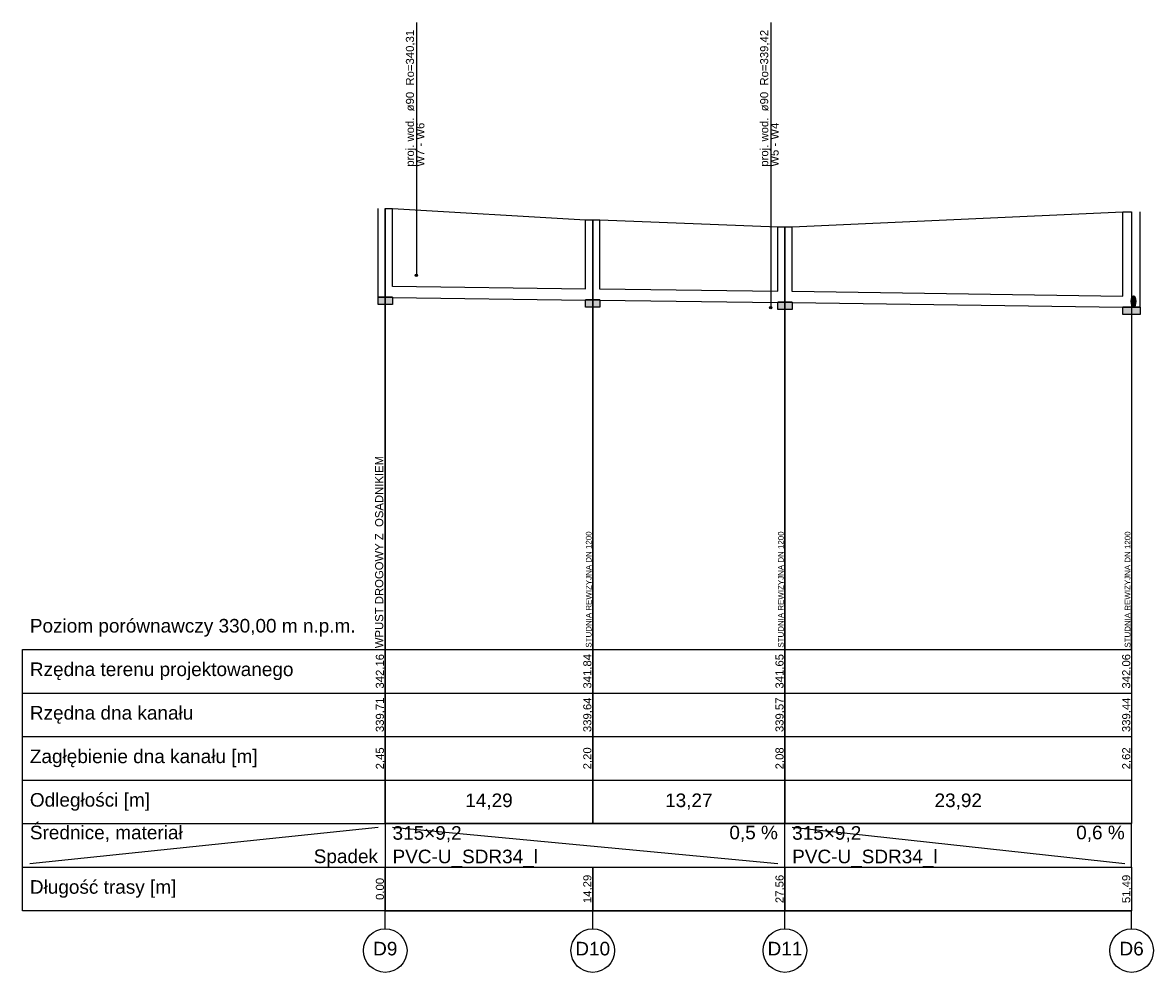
# Model space of a CAD drawing. Extents: x 5552506 to 5553307, y 5642054 to 5642708.
# Tile 57 of 72: x 5553252 to 5553283, y 5642413 to 5642439. Entities that reach past the tile are written whole.
import ezdxf
from ezdxf.lldxf.tags import DXFTag

# ---------------------------------------------------------------- set-up
doc = ezdxf.new("R2010")
doc.units = 0
doc.header["$MEASUREMENT"] = 0
doc.linetypes.add('DOT', pattern=[0.25, 0, -0.25])
for name, color, linetype in [('IS_Kolizje', 211, 'SOLID'), ('IS_Kolizje_-_opisy', 211, 'SOLID'), ('IS_Sieci_na_profilu', 211, 'SOLID'), ('IS_Tabelka_profilu', 211, 'SOLID'), ('IS_Tabelka_profilu_-_opisy', 211, 'SOLID'), ('IS_Teren_proj', 211, 'SOLID')]:
    doc.layers.add(name, color=color, linetype=linetype)
doc.styles.get("Standard").update_dxf_attribs({"font": 'arial.ttf'})
tags = doc.linetypes.add('SOLID', pattern=[10, 10, 0]).pattern_tags.tags
tags[6:7] = [DXFTag(74, 4), DXFTag(75, 0), DXFTag(340, '0'), DXFTag(46, 0.0), DXFTag(50, 0.0), DXFTag(44, 0.0), DXFTag(45, 0.0)]
tags[4:5] = [DXFTag(74, 4), DXFTag(75, 0), DXFTag(340, '0'), DXFTag(46, 0.0), DXFTag(50, 0.0), DXFTag(44, 0.0), DXFTag(45, 0.0)]

msp = doc.modelspace()

# ---------------------------------------------------------------- hatches: boundary and pattern name
at = {"layer": 'IS_Kolizje', "ltscale": 0.01}
h = msp.add_hatch(color=256, dxfattribs=at)
edge = h.paths.add_edge_path()
edge.add_arc((5553262.59961, 5642432.40593), 0.03, 0, 360)
h = msp.add_hatch(color=256, dxfattribs=at)
edge = h.paths.add_edge_path()
edge.add_arc((5553272.3678, 5642431.51317), 0.03, 0, 360)
at = {"layer": 'IS_Sieci_na_profilu', "ltscale": 0.01}
for points in [[(5553261.54088, 5642431.80093), (5553261.74088, 5642431.80093), (5553261.94088, 5642431.80093), (5553261.94088, 5642431.60093), (5553261.74088, 5642431.60093), (5553261.54088, 5642431.60093)], [(5553267.26088, 5642431.72946), (5553267.46088, 5642431.72946), (5553267.66088, 5642431.72946), (5553267.66088, 5642431.52946), (5553267.46088, 5642431.52946), (5553267.26088, 5642431.52946)], [(5553272.56088, 5642431.66311), (5553272.76088, 5642431.66311), (5553272.96088, 5642431.66311), (5553272.96088, 5642431.46311), (5553272.76088, 5642431.46311), (5553272.56088, 5642431.46311)], [(5553282.08088, 5642431.52942), (5553282.32088, 5642431.52942), (5553282.56088, 5642431.52942), (5553282.56088, 5642431.32942), (5553282.32088, 5642431.32942), (5553282.08088, 5642431.32942)]]:
    msp.add_hatch(color=256, dxfattribs=at).paths.add_polyline_path(points)
at = {"layer": 'IS_Sieci_na_profilu', "ltscale": 0.01, "true_color": 0xffffff}
h = msp.add_hatch(color=7, dxfattribs=at)
edge = h.paths.add_edge_path()
edge.add_ellipse((5553282.37327, 5642431.68692), major_axis=(0, 0.1575), ratio=0.39035299, start_angle=0, end_angle=360)
at = {"layer": 'IS_Sieci_na_profilu', "linetype": 'DOT', "ltscale": 0.01, "true_color": 0xffffff}
h = msp.add_hatch(color=7, dxfattribs=at)
edge = h.paths.add_edge_path()
edge.add_ellipse((5553282.36097, 5642431.60942), major_axis=(0, 0.08), ratio=0.3943786, start_angle=0, end_angle=360)

# ---------------------------------------------------------------- linework, layer by layer
at = {"layer": 'IS_Kolizje', "ltscale": 0.01}
for centre in [(5553262.59961, 5642432.40593), (5553272.3678, 5642431.51317)]:
    msp.add_ellipse(centre, major_axis=(0.03, 0), ratio=1, dxfattribs=at)
at = {"layer": 'IS_Kolizje_-_opisy', "ltscale": 0.01}
for p, q in [((5553262.59961, 5642439.37093), (5553262.59961, 5642432.43593)), ((5553272.3678, 5642439.37093), (5553272.3678, 5642431.54317))]:
    msp.add_line(p, q, dxfattribs=at)
at = {"layer": 'IS_Sieci_na_profilu', "ltscale": 0.01}
for p, q in [((5553261.54088, 5642431.80093), (5553261.54088, 5642434.25093)), ((5553261.94088, 5642432.09753), (5553261.94088, 5642434.25093)), ((5553282.08088, 5642431.83522), (5553282.08088, 5642434.15093)), ((5553282.56088, 5642431.52942), (5553282.56088, 5642434.15093)), ((5553267.26088, 5642432.03526), (5553267.26088, 5642433.93093)), ((5553267.66088, 5642432.02606), (5553267.66088, 5642433.93093)), ((5553272.56088, 5642431.96891), (5553272.56088, 5642433.74093)), ((5553272.96088, 5642431.95971), (5553272.96088, 5642433.74093)), ((5553261.54088, 5642431.80093), (5553261.74088, 5642431.80093)), ((5553261.74088, 5642431.80093), (5553261.54088, 5642431.80093)), ((5553261.54088, 5642431.80093), (5553261.54088, 5642431.80093)), ((5553261.54088, 5642431.80093), (5553261.74088, 5642431.80093)), ((5553261.54088, 5642431.60093), (5553261.54088, 5642431.80093)), ((5553261.54088, 5642431.80093), (5553261.54088, 5642431.80093)), ((5553261.74088, 5642431.80093), (5553261.74088, 5642431.80093)), ((5553261.74088, 5642431.80093), (5553261.94088, 5642431.80093)), ((5553261.94088, 5642431.80093), (5553261.74088, 5642431.80093)), ((5553261.74088, 5642431.80093), (5553261.74088, 5642431.80093)), ((5553261.74088, 5642431.80093), (5553261.74088, 5642431.80093)), ((5553261.74088, 5642431.80093), (5553261.94088, 5642431.80093)), ((5553261.94088, 5642431.80093), (5553261.94088, 5642431.80093)), ((5553261.94088, 5642431.80093), (5553261.94088, 5642431.60093)), ((5553267.26088, 5642431.72946), (5553267.46088, 5642431.72946)), ((5553267.46088, 5642431.72946), (5553267.26088, 5642431.72946)), ((5553267.26088, 5642431.72946), (5553267.26088, 5642431.72946)), ((5553267.26088, 5642431.72946), (5553267.46088, 5642431.72946)), ((5553267.26088, 5642431.52946), (5553267.26088, 5642431.72946)), ((5553267.26088, 5642431.72946), (5553267.26088, 5642431.72946)), ((5553267.46088, 5642431.72946), (5553267.46088, 5642431.72946)), ((5553267.46088, 5642431.72946), (5553267.66088, 5642431.72946)), ((5553267.66088, 5642431.72946), (5553267.46088, 5642431.72946)), ((5553267.46088, 5642431.72946), (5553267.46088, 5642431.72946)), ((5553267.46088, 5642431.72946), (5553267.46088, 5642431.72946)), ((5553267.46088, 5642431.72946), (5553267.66088, 5642431.72946)), ((5553267.66088, 5642431.72946), (5553267.66088, 5642431.72946)), ((5553267.66088, 5642431.72946), (5553267.66088, 5642431.52946)), ((5553272.56088, 5642431.66311), (5553272.76088, 5642431.66311)), ((5553272.76088, 5642431.66311), (5553272.56088, 5642431.66311)), ((5553272.56088, 5642431.66311), (5553272.56088, 5642431.66311)), ((5553272.56088, 5642431.66311), (5553272.76088, 5642431.66311)), ((5553272.56088, 5642431.46311), (5553272.56088, 5642431.66311)), ((5553272.56088, 5642431.66311), (5553272.56088, 5642431.66311)), ((5553272.76088, 5642431.66311), (5553272.76088, 5642431.66311)), ((5553272.76088, 5642431.66311), (5553272.96088, 5642431.66311)), ((5553272.96088, 5642431.66311), (5553272.76088, 5642431.66311)), ((5553272.76088, 5642431.66311), (5553272.76088, 5642431.66311)), ((5553272.76088, 5642431.66311), (5553272.76088, 5642431.66311)), ((5553272.76088, 5642431.66311), (5553272.96088, 5642431.66311)), ((5553272.96088, 5642431.66311), (5553272.96088, 5642431.66311)), ((5553272.96088, 5642431.66311), (5553272.96088, 5642431.46311)), ((5553261.74088, 5642431.60093), (5553261.54088, 5642431.60093)), ((5553261.94088, 5642431.60093), (5553261.74088, 5642431.60093)), ((5553261.74088, 5642431.60093), (5553261.74088, 5642431.60093)), ((5553267.46088, 5642431.52946), (5553267.26088, 5642431.52946)), ((5553267.66088, 5642431.52946), (5553267.46088, 5642431.52946)), ((5553267.46088, 5642431.52946), (5553267.46088, 5642431.52946)), ((5553272.76088, 5642431.46311), (5553272.56088, 5642431.46311)), ((5553272.96088, 5642431.46311), (5553272.76088, 5642431.46311)), ((5553272.76088, 5642431.46311), (5553272.76088, 5642431.46311)), ((5553282.08088, 5642431.52942), (5553282.32088, 5642431.52942)), ((5553282.32088, 5642431.52942), (5553282.08088, 5642431.52942)), ((5553282.08088, 5642431.52942), (5553282.08088, 5642431.52942)), ((5553282.08088, 5642431.52942), (5553282.32088, 5642431.52942)), ((5553282.08088, 5642431.32942), (5553282.08088, 5642431.52942)), ((5553282.08088, 5642431.52942), (5553282.08088, 5642431.52942)), ((5553282.32088, 5642431.32942), (5553282.08088, 5642431.32942)), ((5553282.32088, 5642431.52942), (5553282.32088, 5642431.52942)), ((5553282.32088, 5642431.52942), (5553282.56088, 5642431.52942)), ((5553282.56088, 5642431.52942), (5553282.32088, 5642431.52942)), ((5553282.32088, 5642431.52942), (5553282.32088, 5642431.52942)), ((5553282.32088, 5642431.52942), (5553282.32088, 5642431.52942)), ((5553282.32088, 5642431.52942), (5553282.56088, 5642431.52942)), ((5553282.56088, 5642431.32942), (5553282.32088, 5642431.32942)), ((5553282.32088, 5642431.32942), (5553282.32088, 5642431.32942)), ((5553282.56088, 5642431.52942), (5553282.56088, 5642431.52942)), ((5553282.56088, 5642431.52942), (5553282.56088, 5642431.32942))]:
    msp.add_line(p, q, dxfattribs=at)
at = {"layer": 'IS_Sieci_na_profilu', "color": 82, "ltscale": 0.01, "true_color": 0x2de10d}
for p, q in [((5553261.94088, 5642432.10213), (5553267.26088, 5642432.03066)), ((5553267.66088, 5642432.03066), (5553272.56088, 5642431.96431)), ((5553272.96088, 5642431.96431), (5553282.08088, 5642431.83062)), ((5553261.94088, 5642431.79633), (5553267.26088, 5642431.72486)), ((5553267.66088, 5642431.72486), (5553272.56088, 5642431.65851)), ((5553272.96088, 5642431.65851), (5553282.08088, 5642431.52482))]:
    msp.add_line(p, q, dxfattribs=at)
at = {"layer": 'IS_Sieci_na_profilu', "ltscale": 0.01}
msp.add_ellipse((5553282.37327, 5642431.68692), major_axis=(0, 0.1575), ratio=0.39035299, dxfattribs=at)
at = {"layer": 'IS_Sieci_na_profilu', "linetype": 'DOT', "ltscale": 0.01}
msp.add_ellipse((5553282.36097, 5642431.60942), major_axis=(0, 0.08), ratio=0.3943786, dxfattribs=at)
at = {"layer": 'IS_Tabelka_profilu', "ltscale": 0.01}
for p, q in [((5553261.74088, 5642434.25093), (5553261.74088, 5642422.09093)), ((5553261.74088, 5642422.09093), (5553261.74088, 5642434.25093)), ((5553282.32088, 5642434.15093), (5553282.32088, 5642422.09093)), ((5553267.46088, 5642433.93093), (5553267.46088, 5642422.09093)), ((5553267.46088, 5642422.09093), (5553267.46088, 5642433.93093)), ((5553272.76088, 5642433.74093), (5553272.76088, 5642422.09093)), ((5553272.76088, 5642422.09093), (5553272.76088, 5642433.74093)), ((5553261.74088, 5642422.09093), (5553261.74088, 5642423.29093)), ((5553267.46088, 5642422.09093), (5553267.46088, 5642423.29093)), ((5553272.76088, 5642422.09093), (5553272.76088, 5642423.29093)), ((5553282.32088, 5642422.09093), (5553282.32088, 5642423.29093)), ((5553251.74088, 5642414.89093), (5553251.74088, 5642422.09093)), ((5553251.74088, 5642422.09093), (5553261.74088, 5642422.09093)), ((5553251.74088, 5642414.89093), (5553251.74088, 5642422.09093)), ((5553251.74088, 5642422.09093), (5553261.74088, 5642422.09093)), ((5553261.74088, 5642422.09093), (5553261.74088, 5642414.89093)), ((5553261.74088, 5642417.29093), (5553261.74088, 5642422.09093)), ((5553261.74088, 5642422.09093), (5553267.46088, 5642422.09093)), ((5553267.46088, 5642422.09093), (5553267.46088, 5642417.29093)), ((5553267.46088, 5642417.29093), (5553267.46088, 5642422.09093)), ((5553267.46088, 5642422.09093), (5553272.76088, 5642422.09093)), ((5553272.76088, 5642422.09093), (5553272.76088, 5642417.29093)), ((5553272.76088, 5642417.29093), (5553272.76088, 5642422.09093)), ((5553272.76088, 5642422.09093), (5553282.32088, 5642422.09093)), ((5553282.32088, 5642422.09093), (5553282.32088, 5642417.29093)), ((5553251.74088, 5642420.89093), (5553261.74088, 5642420.89093)), ((5553261.74088, 5642420.89093), (5553267.46088, 5642420.89093)), ((5553267.46088, 5642420.89093), (5553272.76088, 5642420.89093)), ((5553272.76088, 5642420.89093), (5553282.32088, 5642420.89093)), ((5553251.74088, 5642419.69093), (5553261.74088, 5642419.69093)), ((5553261.74088, 5642419.69093), (5553267.46088, 5642419.69093)), ((5553267.46088, 5642419.69093), (5553272.76088, 5642419.69093)), ((5553272.76088, 5642419.69093), (5553282.32088, 5642419.69093)), ((5553251.74088, 5642418.49093), (5553261.74088, 5642418.49093)), ((5553261.74088, 5642418.49093), (5553267.46088, 5642418.49093)), ((5553267.46088, 5642418.49093), (5553272.76088, 5642418.49093)), ((5553272.76088, 5642418.49093), (5553282.32088, 5642418.49093)), ((5553251.74088, 5642417.29093), (5553261.74088, 5642417.29093)), ((5553267.46088, 5642417.29093), (5553261.74088, 5642417.29093)), ((5553261.74088, 5642417.29093), (5553267.46088, 5642417.29093)), ((5553267.46088, 5642417.29093), (5553267.46088, 5642417.29093)), ((5553272.76088, 5642417.29093), (5553267.46088, 5642417.29093)), ((5553267.46088, 5642417.29093), (5553272.76088, 5642417.29093)), ((5553272.76088, 5642416.09093), (5553272.76088, 5642417.29093)), ((5553272.76088, 5642417.29093), (5553272.76088, 5642417.29093)), ((5553282.32088, 5642417.29093), (5553272.76088, 5642417.29093)), ((5553272.76088, 5642417.29093), (5553282.32088, 5642417.29093)), ((5553282.32088, 5642416.09093), (5553282.32088, 5642417.29093)), ((5553282.32088, 5642417.29093), (5553282.32088, 5642417.29093)), ((5553251.74088, 5642416.09093), (5553261.74088, 5642416.09093)), ((5553261.74088, 5642414.89093), (5553261.74088, 5642416.09093)), ((5553261.74088, 5642416.09093), (5553267.46088, 5642416.09093)), ((5553261.74088, 5642416.09093), (5553267.46088, 5642416.09093)), ((5553267.46088, 5642416.09093), (5553267.46088, 5642414.89093)), ((5553267.46088, 5642414.89093), (5553267.46088, 5642416.09093)), ((5553267.46088, 5642416.09093), (5553272.76088, 5642416.09093)), ((5553267.46088, 5642416.09093), (5553272.76088, 5642416.09093)), ((5553272.76088, 5642416.09093), (5553272.76088, 5642414.89093)), ((5553272.76088, 5642414.89093), (5553272.76088, 5642416.09093)), ((5553272.76088, 5642416.09093), (5553282.32088, 5642416.09093)), ((5553272.76088, 5642416.09093), (5553282.32088, 5642416.09093)), ((5553282.32088, 5642416.09093), (5553282.32088, 5642414.89093)), ((5553261.74088, 5642414.89093), (5553251.74088, 5642414.89093)), ((5553261.74088, 5642414.89093), (5553251.74088, 5642414.89093)), ((5553261.74088, 5642414.89093), (5553261.74088, 5642414.89093)), ((5553267.46088, 5642414.89093), (5553261.74088, 5642414.89093)), ((5553261.74088, 5642414.89093), (5553267.46088, 5642414.89093)), ((5553267.46088, 5642414.89093), (5553267.46088, 5642414.89093)), ((5553272.76088, 5642414.89093), (5553267.46088, 5642414.89093)), ((5553267.46088, 5642414.89093), (5553272.76088, 5642414.89093)), ((5553272.76088, 5642414.89093), (5553272.76088, 5642414.89093)), ((5553282.32088, 5642414.89093), (5553272.76088, 5642414.89093)), ((5553272.76088, 5642414.89093), (5553282.32088, 5642414.89093)), ((5553282.32088, 5642414.89093), (5553282.32088, 5642414.89093))]:
    msp.add_line(p, q, dxfattribs=at)
at = {"layer": 'IS_Tabelka_profilu_-_opisy', "ltscale": 0.01}
for p, q in [((5553251.94088, 5642416.19093), (5553261.54088, 5642417.19093)), ((5553261.94088, 5642417.19093), (5553272.56687, 5642416.19093)), ((5553272.96088, 5642417.19093), (5553282.12969, 5642416.19093)), ((5553261.74088, 5642414.39093), (5553261.74088, 5642414.89093)), ((5553267.46088, 5642414.39093), (5553267.46088, 5642414.89093)), ((5553272.76088, 5642414.39093), (5553272.76088, 5642414.89093)), ((5553282.32088, 5642414.39093), (5553282.32088, 5642414.89093))]:
    msp.add_line(p, q, dxfattribs=at)
for centre in [(5553261.74088, 5642413.79093), (5553267.46088, 5642413.79093), (5553272.76088, 5642413.79093), (5553282.32088, 5642413.79093)]:
    msp.add_ellipse(centre, major_axis=(0.6, 0), ratio=1, dxfattribs=at)
at = {"layer": 'IS_Teren_proj', "ltscale": 0.01}
for p, q in [((5553261.74088, 5642434.25093), (5553261.94088, 5642434.25093)), ((5553261.94088, 5642434.25093), (5553267.26088, 5642433.93093)), ((5553272.96088, 5642433.74093), (5553282.08088, 5642434.15093)), ((5553282.08088, 5642434.15093), (5553282.32088, 5642434.15093)), ((5553267.26088, 5642433.93093), (5553267.46088, 5642433.93093)), ((5553267.46088, 5642433.93093), (5553267.66088, 5642433.93093)), ((5553267.66088, 5642433.93093), (5553272.56088, 5642433.74093)), ((5553272.56088, 5642433.74093), (5553272.76088, 5642433.74093)), ((5553272.76088, 5642433.74093), (5553272.96088, 5642433.74093))]:
    msp.add_line(p, q, dxfattribs=at)

# ---------------------------------------------------------------- texts
at = {"layer": 'IS_Kolizje_-_opisy', "ltscale": 0.01, "char_height": 0.2232, "attachment_point": 7, "rotation": 90}
for s, insert in [('\\fArial|b0|i0;proj. wod.  ø90  Ro=340,31', (5553262.59961, 5642435.40093)), ('\\fArial|b0|i0;proj. wod.  ø90  Ro=339,42', (5553272.3678, 5642435.40093)), ('\\fArial|b0|i0;W7 - W6', (5553262.82201, 5642435.40093)), ('\\fArial|b0|i0;W5 - W4', (5553272.5902, 5642435.40093))]:
    msp.add_mtext(s, dxfattribs=dict(at, insert=insert))
at = {"layer": 'IS_Tabelka_profilu_-_opisy', "ltscale": 0.01, "insert": (5553261.68776, 5642424.77679), "char_height": 0.2232, "width": 16.3790963, "attachment_point": 8, "rotation": 90}
msp.add_mtext('\\fArial|b0|i0;WPUST DROGOWY Z  OSADNIKIEM', dxfattribs=at)
at = {"layer": 'IS_Tabelka_profilu_-_opisy', "ltscale": 0.01, "attachment_point": 8, "rotation": 90}
for s, insert, char_height in [('\\fArial|b0|i0;STUDNIA REWIZYJNA DN 1200', (5553267.43016, 5642423.74463), 0.15624), ('\\fArial|b0|i0;STUDNIA REWIZYJNA DN 1200', (5553272.73016, 5642423.74463), 0.15624), ('\\fArial|b0|i0;STUDNIA REWIZYJNA DN 1200', (5553282.29016, 5642423.74463), 0.15624), ('\\fArial|b0|i0;342,16', (5553261.74494, 5642421.49093), 0.2232), ('\\fArial|b0|i0;341,84', (5553267.46494, 5642421.49093), 0.2232), ('\\fArial|b0|i0;341,65', (5553272.76494, 5642421.49093), 0.2232), ('\\fArial|b0|i0;342,06', (5553282.32494, 5642421.49093), 0.2232), ('\\fArial|b0|i0;339,71', (5553261.74494, 5642420.29093), 0.2232), ('\\fArial|b0|i0;339,64', (5553267.46494, 5642420.29093), 0.2232), ('\\fArial|b0|i0;339,57', (5553272.76494, 5642420.29093), 0.2232), ('\\fArial|b0|i0;339,44', (5553282.32494, 5642420.29093), 0.2232), ('\\fArial|b0|i0;2,45', (5553261.74494, 5642419.09093), 0.2232), ('\\fArial|b0|i0;2,20', (5553267.46494, 5642419.09093), 0.2232), ('\\fArial|b0|i0;2,08', (5553272.76494, 5642419.09093), 0.2232), ('\\fArial|b0|i0;2,62', (5553282.32494, 5642419.09093), 0.2232), ('\\fArial|b0|i0;0,00', (5553261.74494, 5642415.49093), 0.2232), ('\\fArial|b0|i0;14,29', (5553267.46494, 5642415.49093), 0.2232), ('\\fArial|b0|i0;27,56', (5553272.76494, 5642415.49093), 0.2232), ('\\fArial|b0|i0;51,49', (5553282.32494, 5642415.49093), 0.2232)]:
    msp.add_mtext(s, dxfattribs=dict(at, insert=insert, char_height=char_height))
at = {"layer": 'IS_Tabelka_profilu_-_opisy', "ltscale": 0.01, "char_height": 0.3744}
for s, insert, attachment_point in [('\\fArial|b0|i0;Poziom porównawczy 330,00 m n.p.m.', (5553251.94088, 5642422.93333), 1), ('\\fArial|b0|i0;Rzędna terenu projektowanego', (5553251.94088, 5642421.73333), 1), ('\\fArial|b0|i0;Rzędna dna kanału', (5553251.94088, 5642420.53333), 1), ('\\fArial|b0|i0;Zagłębienie dna kanału [m]', (5553251.94088, 5642419.33333), 1), ('\\fArial|b0|i0;Odległości [m]', (5553251.94088, 5642418.13333), 1), ('\\fArial|b0|i0;14,29', (5553264.60088, 5642417.67733), 8), ('\\fArial|b0|i0;13,27', (5553270.11088, 5642417.67733), 8), ('\\fArial|b0|i0;23,92', (5553277.54088, 5642417.67733), 8), ('\\fArial|b0|i0;Średnice, materiał', (5553251.94088, 5642417.23333), 1), ('\\fArial|b0|i0;315×9,2', (5553261.94088, 5642416.77733), 7), ('\\fArial|b0|i0;0,5 %', (5553272.56687, 5642417.23333), 3), ('\\fArial|b0|i0;315×9,2', (5553272.96088, 5642416.77733), 7), ('\\fArial|b0|i0;0,6 %', (5553282.12969, 5642417.23333), 3), ('\\fArial|b0|i0;Spadek', (5553261.54088, 5642416.09093), 9), ('\\fArial|b0|i0;PVC-U_SDR34_l', (5553261.94088, 5642416.09093), 7), ('\\fArial|b0|i0;PVC-U_SDR34_l', (5553272.96088, 5642416.09093), 7), ('\\fArial|b0|i0;Długość trasy [m]', (5553251.94088, 5642415.73333), 1), ('\\fArial|b0|i0;D9', (5553261.74088, 5642414.03333), 2), ('\\fArial|b0|i0;D10', (5553267.46088, 5642414.03333), 2), ('\\fArial|b0|i0;D11', (5553272.76088, 5642414.03333), 2), ('\\fArial|b0|i0;D6', (5553282.32088, 5642414.03333), 2)]:
    msp.add_mtext(s, dxfattribs=dict(at, insert=insert, attachment_point=attachment_point))

doc.saveas('drawing.dxf')
